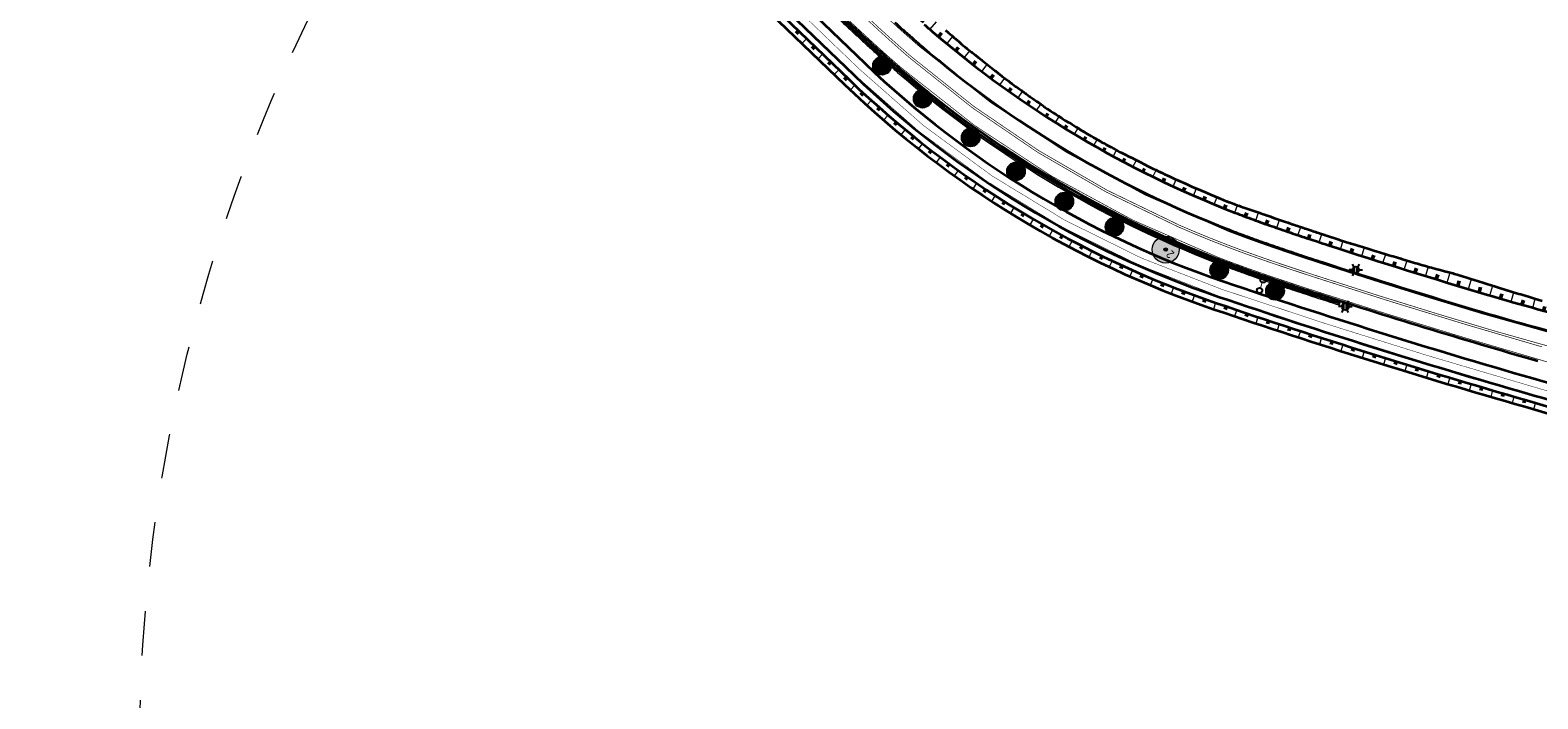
# Model space of a CAD drawing. Header units: metres. Extents: x 101623 to 104606, y 400821 to 405824.
# Tile 11 of 46: x 103831 to 104168, y 402559 to 402708. Entities that reach past the tile are written whole.
import ezdxf
from ezdxf.enums import TextEntityAlignment as Align

# ---------------------------------------------------------------- set-up
doc = ezdxf.new("R2010")
doc.units = ezdxf.units.M
doc.header["$LTSCALE"] = 0.5
for name, pattern in [('NLCS-HIDDEN', [4, 2, -2]), ('VW-3-3_STREEP', [6, 3, -3]), ('VW-30-270_STREEP', [3, 0.3, -2.7])]:
    doc.linetypes.add(name, pattern=pattern)
doc.layers.add('000___Hulplijn', color=150, linetype='Continuous', lineweight=13, plot=False)
for name, color, linetype, lineweight in [('B-WE-GR-BOOM-A', 63, 'Continuous', 25), ('B-WE-GR-BOOM-S', 253, 'Continuous', 25), ('N-WE-BV-GELEIDECONSTRUCTIE_GELEIDERAIL-G', 210, 'BV-GELEIDERAIL', 35), ('N-WE-GR-BOOM-A', 104, 'Continuous', 25), ('N-WE-GR-BOOM-S', 90, 'Continuous', 25), ('N-WE-GW-TALUD_KRUIN-G', 90, 'Continuous', 35), ('N-WE-GW-TALUD_TEEN-G', 90, 'Continuous', 35), ('N-WE-GW-TALUDARCERING-S', 90, 'Continuous', 25), ('N-WE-GW-TALUDARCERING_KORT-G', 90, 'Continuous', 50), ('N-WE-GW-TALUDARCERING_LANG-G', 90, 'Continuous', 18), ('N-WE-IE-MEUBILAIR_WEGMEUBILAIR_LICHTMAST-S-500', 7, 'Continuous', 25), ('N-WE-MO-DETAIL1-GN', 7, 'NLCS-HIDDEN', 13), ('N-WE-VH-KANTVERHARDING-G', 210, 'Continuous', 35), ('N-WE-VH-KANTVERHARDING-G_2', 4, 'Continuous', 35), ('N-WE-VW-BEWEGWIJZERING_DRAAGCONSTRUCTIE-S', 10, 'Continuous', 25), ('N-WE-VW-MARKERING_LANGS_STREEP_30270_010-G', 7, 'VW-30-270_STREEP', 13), ('N-WE-VW-MARKERING_LANGS_STREEP_33_015-G', 7, 'VW-3-3_STREEP', 13), ('N-WE-VW-MARKERING_LANGS_STREEP_DOORGETROKKEN_010-G', 7, 'Continuous', 13), ('N-WE-VW-MARKERING_LANGS_STREEP_DOORGETROKKEN_015-G', 7, 'Continuous', 13), ('R-WE-GW-TALUDARCERING-S', 90, 'Continuous', 25), ('R-WE-GW-TALUDARCERING_KORT-G', 90, 'Continuous', 50), ('R-WE-GW-TALUDARCERING_LANG-G', 90, 'Continuous', 18)]:
    doc.layers.add(name, color=color, linetype=linetype, lineweight=lineweight)
doc.styles.add('NLCS-ISO', font='NLCS-ISO.ttf')
doc.styles.add('NLCS-ISO-M500-T25', font='NLCS-ISO.ttf', dxfattribs={"height": 1.25})
doc.linetypes.add('BV-GELEIDERAIL', pattern='A,10,-3,[108,NLCS.shx,S=1,R=0,X=0,Y=0],-3', length=16)

# ---------------------------------------------------------------- blocks, each defined once
blk = doc.blocks.new('*U82')
at = {"layer": 'N-WE-GW-TALUDARCERING_KORT-G'}
for p, q in [((104002.96, 402708.13), (104002.44, 402707.59)), ((104006.56, 402704.66), (104006.04, 402704.12)), ((104010.17, 402701.2), (104009.65, 402700.66)), ((104013.77, 402697.73), (104013.25, 402697.19)), ((104017.41, 402694.3), (104016.9, 402693.75)), ((104021.12, 402690.95), (104020.62, 402690.38)), ((104024.9, 402687.68), (104024.42, 402687.11)), ((104028.76, 402684.5), (104028.29, 402683.91)), ((104032.68, 402681.4), (104032.23, 402680.81)), ((104036.68, 402678.4), (104036.24, 402677.79)), ((104040.74, 402675.48), (104040.31, 402674.87)), ((104044.87, 402672.66), (104044.46, 402672.04)), ((104049.06, 402669.94), (104048.66, 402669.3)), ((104053.31, 402667.3), (104052.93, 402666.66)), ((104057.62, 402664.77), (104057.25, 402664.12)), ((104061.99, 402662.33), (104061.63, 402661.67)), ((104066.41, 402659.99), (104066.06, 402659.33)), ((104070.88, 402657.76), (104070.55, 402657.08)), ((104075.4, 402655.62), (104075.09, 402654.94)), ((104079.97, 402653.59), (104079.67, 402652.9)), ((104084.58, 402651.66), (104084.3, 402650.96)), ((104089.23, 402649.83), (104088.97, 402649.13)), ((104093.93, 402648.11), (104093.68, 402647.4)), ((104098.66, 402646.49), (104098.42, 402645.78)), ((104103.4, 402644.89), (104103.16, 402644.18)), ((104108.14, 402643.31), (104107.91, 402642.6)), ((104112.89, 402641.75), (104112.66, 402641.04)), ((104117.65, 402640.2), (104117.41, 402639.49)), ((104122.4, 402638.67), (104122.18, 402637.96)), ((104127.17, 402637.16), (104126.94, 402636.44)), ((104131.94, 402635.66), (104131.72, 402634.94)), ((104136.71, 402634.17), (104136.49, 402633.46)), ((104141.49, 402632.7), (104141.27, 402631.99)), ((104146.28, 402631.25), (104146.06, 402630.53)), ((104151.07, 402629.81), (104150.85, 402629.09)), ((104155.86, 402628.39), (104155.65, 402627.67)), ((104160.66, 402626.99), (104160.45, 402626.27)), ((104165.46, 402625.6), (104165.25, 402624.88))]:
    blk.add_line(p, q, dxfattribs=at)
at = {"layer": 'N-WE-GW-TALUDARCERING_LANG-G'}
for p, q in [((104004.76, 402706.4), (104003.72, 402705.31)), ((104008.37, 402702.93), (104007.33, 402701.85)), ((104011.97, 402699.47), (104010.93, 402698.38)), ((104015.58, 402696.01), (104014.55, 402694.92)), ((104019.25, 402692.61), (104018.25, 402691.5)), ((104023, 402689.3), (104022.02, 402688.17)), ((104026.82, 402686.08), (104025.86, 402684.92)), ((104030.71, 402682.94), (104029.78, 402681.76)), ((104034.67, 402679.89), (104033.77, 402678.69)), ((104038.7, 402676.93), (104037.83, 402675.71)), ((104042.8, 402674.06), (104041.95, 402672.82)), ((104046.96, 402671.29), (104046.14, 402670.03)), ((104051.18, 402668.61), (104050.39, 402667.33)), ((104055.46, 402666.02), (104054.7, 402664.73)), ((104059.8, 402663.54), (104059.07, 402662.23)), ((104064.19, 402661.15), (104063.49, 402659.82)), ((104068.64, 402658.86), (104067.97, 402657.52)), ((104073.13, 402656.68), (104072.49, 402655.32)), ((104077.68, 402654.59), (104077.07, 402653.22)), ((104082.27, 402652.61), (104081.69, 402651.22)), ((104086.9, 402650.73), (104086.35, 402649.33)), ((104091.58, 402648.96), (104091.06, 402647.55)), ((104096.29, 402647.29), (104095.81, 402645.87)), ((104101.03, 402645.69), (104100.55, 402644.27)), ((104105.77, 402644.1), (104105.29, 402642.68)), ((104110.52, 402642.53), (104110.05, 402641.11)), ((104115.27, 402640.98), (104114.8, 402639.55)), ((104120.02, 402639.44), (104119.57, 402638.01)), ((104124.79, 402637.91), (104124.33, 402636.48)), ((104129.55, 402636.4), (104129.1, 402634.97)), ((104134.33, 402634.91), (104133.88, 402633.48)), ((104139.1, 402633.44), (104138.66, 402632)), ((104143.88, 402631.97), (104143.45, 402630.54)), ((104148.67, 402630.53), (104148.24, 402629.09)), ((104153.46, 402629.1), (104153.04, 402627.66)), ((104158.26, 402627.69), (104157.84, 402626.25)), ((104163.06, 402626.29), (104162.64, 402624.85)), ((104167.86, 402624.9), (104167.44, 402623.46))]:
    blk.add_line(p, q, dxfattribs=at)
blk = doc.blocks.new('SIE-WEG_LICHTMAST-SO')
h = blk.add_hatch(color=256)
h.paths.add_polyline_path([(1.38, 0.59, 0.658505), (-1.38, 0.59)])
h.paths.add_polyline_path([(-1.38, -0.59, 0.658505), (1.38, -0.59)])
at = {"flags": 128}
for points in [[(-2.6, 1.5), (-1.3, 0.75)], [(-1.38, 0.59), (1.38, 0.59)], [(0, 1.5), (0, 3)], [(1.3, 0.75), (2.6, 1.5)], [(-2.6, -1.5), (-1.3, -0.75)], [(-1.38, -0.59), (1.38, -0.59)], [(0, -1.5), (0, -3)], [(2.6, -1.5), (1.3, -0.75)]]:
    blk.add_lwpolyline(points, dxfattribs=at)
blk.add_circle((0, 0), 1.5)
at = {"style": 'NLCS-ISO'}
blk.add_attdef('TYPE', text='', height=1.8, dxfattribs=at).set_placement((0, 3), align=Align.BOTTOM_CENTER)
blk = doc.blocks.new('*U114')
at = {"layer": 'R-WE-GW-TALUDARCERING_KORT-G'}
for p, q in [((103920.57, 402831.71), (103920.88, 402831.41)), ((103917.08, 402828.13), (103917.86, 402827.37)), ((103914.96, 402820.82), (103916.03, 402821.93)), ((103918.55, 402817.34), (103919.58, 402818.41)), ((103922.15, 402813.87), (103923.17, 402814.92)), ((103925.74, 402810.39), (103926.87, 402811.56)), ((103929.34, 402806.92), (103930.49, 402808.11)), ((103932.94, 402803.45), (103934.09, 402804.65)), ((103936.54, 402799.98), (103937.68, 402801.16)), ((103940.15, 402796.52), (103941.28, 402797.7)), ((103943.75, 402793.05), (103944.87, 402794.22)), ((103947.36, 402789.59), (103948.44, 402790.72)), ((103950.96, 402786.12), (103952.02, 402787.23)), ((103954.56, 402782.66), (103955.62, 402783.76)), ((103958.17, 402779.19), (103959.21, 402780.27)), ((103961.77, 402775.73), (103962.87, 402776.86)), ((103965.38, 402772.26), (103966.47, 402773.4)), ((103968.98, 402768.8), (103970.04, 402769.89)), ((103972.59, 402765.33), (103973.61, 402766.39)), ((103976.19, 402761.87), (103977.16, 402762.88)), ((103979.8, 402758.4), (103980.72, 402759.36)), ((103983.4, 402754.94), (103984.28, 402755.85)), ((103987.01, 402751.47), (103987.87, 402752.37)), ((103990.61, 402748.01), (103991.45, 402748.88)), ((103994.22, 402744.54), (103995.03, 402745.39)), ((103997.82, 402741.08), (103998.63, 402741.92)), ((104001.43, 402737.61), (104002.22, 402738.44)), ((104005.03, 402734.15), (104005.78, 402734.93)), ((104008.64, 402730.69), (104009.38, 402731.46)), ((104012.24, 402727.22), (104012.99, 402727.99)), ((104015.85, 402723.76), (104016.62, 402724.56)), ((104019.46, 402720.3), (104020.27, 402721.15)), ((104023.1, 402716.87), (104023.91, 402717.73)), ((104026.77, 402713.47), (104027.56, 402714.34)), ((104030.49, 402710.13), (104031.24, 402710.98)), ((104034.27, 402706.86), (104034.97, 402707.69)), ((104038.12, 402703.67), (104038.77, 402704.47)), ((104042.04, 402700.56), (104042.66, 402701.36)), ((104046.02, 402697.54), (104046.6, 402698.32)), ((104050.07, 402694.61), (104050.58, 402695.33)), ((104054.18, 402691.76), (104054.66, 402692.47)), ((104058.35, 402689), (104058.79, 402689.68)), ((104062.58, 402686.34), (104062.99, 402687.01)), ((104066.86, 402683.76), (104067.25, 402684.42)), ((104071.2, 402681.28), (104071.58, 402681.95)), ((104075.6, 402678.89), (104075.98, 402679.6)), ((104080.04, 402676.59), (104080.41, 402677.33)), ((104084.53, 402674.39), (104084.89, 402675.16)), ((104089.07, 402672.29), (104089.42, 402673.08)), ((104093.65, 402670.29), (104093.99, 402671.09)), ((104098.27, 402668.39), (104098.59, 402669.19)), ((104102.93, 402666.58), (104103.26, 402667.44)), ((104107.63, 402664.87), (104107.95, 402665.77)), ((104112.35, 402663.22), (104112.66, 402664.14)), ((104117.09, 402661.63), (104117.39, 402662.55)), ((104121.84, 402660.08), (104122.14, 402660.99)), ((104126.6, 402658.54), (104126.9, 402659.46)), ((104131.36, 402657.02), (104131.67, 402657.97)), ((104136.13, 402655.51), (104136.44, 402656.49)), ((104140.9, 402654.02), (104141.22, 402655.03)), ((104145.68, 402652.55), (104146.01, 402653.63)), ((104150.47, 402651.09), (104150.81, 402652.23)), ((104155.25, 402649.65), (104155.59, 402650.77)), ((104160.05, 402648.23), (104160.36, 402649.3)), ((104164.85, 402646.85), (104165.15, 402647.89)), ((104169.67, 402645.52), (104169.93, 402646.48)), ((104174.51, 402644.25), (104174.74, 402645.14)), ((104179.36, 402643.02), (104179.56, 402643.85)), ((104184.21, 402641.84), (104184.39, 402642.58)), ((104189.09, 402640.71), (104189.23, 402641.33)), ((104193.97, 402639.63), (104194.07, 402640.11)), ((104198.86, 402638.6), (104198.92, 402638.91))]:
    blk.add_line(p, q, dxfattribs=at)
at = {"layer": 'R-WE-GW-TALUDARCERING_LANG-G'}
for p, q in [((103918.82, 402829.92), (103919.92, 402828.86)), ((103913.16, 402822.56), (103916.1, 402825.6)), ((103915.33, 402826.35), (103916.1, 402825.6)), ((103916.76, 402819.08), (103918.85, 402821.25)), ((103920.35, 402815.61), (103922.36, 402817.69)), ((103923.95, 402812.13), (103926.06, 402814.32)), ((103927.54, 402808.66), (103929.81, 402811)), ((103931.14, 402805.18), (103933.44, 402807.57)), ((103934.74, 402801.71), (103937.03, 402804.1)), ((103938.34, 402798.25), (103940.6, 402800.59)), ((103941.95, 402794.78), (103944.21, 402797.14)), ((103945.55, 402791.32), (103947.76, 402793.62)), ((103949.16, 402787.85), (103951.29, 402790.07)), ((103952.76, 402784.39), (103954.89, 402786.6)), ((103956.37, 402780.92), (103958.45, 402783.09)), ((103959.97, 402777.46), (103962.05, 402779.62)), ((103963.58, 402773.99), (103965.79, 402776.3)), ((103967.18, 402770.53), (103969.32, 402772.76)), ((103970.79, 402767.07), (103972.86, 402769.22)), ((103974.39, 402763.6), (103976.37, 402765.66)), ((103978, 402760.14), (103979.89, 402762.1)), ((103981.6, 402756.67), (103983.38, 402758.52)), ((103985.21, 402753.21), (103986.94, 402755.01)), ((103988.81, 402749.74), (103990.5, 402751.5)), ((103992.42, 402746.28), (103994.06, 402747.99)), ((103996.02, 402742.81), (103997.64, 402744.49)), ((103999.63, 402739.35), (104001.24, 402741.03)), ((104003.23, 402735.88), (104004.76, 402737.48)), ((104006.84, 402732.42), (104008.32, 402733.96)), ((104010.44, 402728.95), (104011.92, 402730.49)), ((104014.05, 402725.49), (104015.56, 402727.07)), ((104017.65, 402722.03), (104019.23, 402723.68)), ((104021.28, 402718.58), (104022.9, 402720.3)), ((104024.93, 402715.16), (104026.53, 402716.9)), ((104028.62, 402711.79), (104030.19, 402713.54)), ((104032.37, 402708.49), (104033.82, 402710.17)), ((104036.19, 402705.26), (104037.53, 402706.88)), ((104040.07, 402702.11), (104041.34, 402703.71)), ((104044.02, 402699.04), (104045.22, 402700.62)), ((104048.04, 402696.07), (104049.12, 402697.56)), ((104052.12, 402693.17), (104053.11, 402694.61)), ((104056.26, 402690.37), (104057.17, 402691.75)), ((104060.46, 402687.66), (104061.31, 402689)), ((104064.71, 402685.04), (104065.52, 402686.38)), ((104069.03, 402682.51), (104069.79, 402683.84)), ((104073.39, 402680.07), (104074.14, 402681.44)), ((104077.81, 402677.73), (104078.58, 402679.21)), ((104082.28, 402675.48), (104083.01, 402676.97)), ((104086.79, 402673.33), (104087.5, 402674.86)), ((104091.35, 402671.28), (104092.04, 402672.87)), ((104095.95, 402669.33), (104096.61, 402670.92)), ((104100.6, 402667.47), (104101.23, 402669.12)), ((104105.28, 402665.71), (104105.93, 402667.5)), ((104109.99, 402664.04), (104110.62, 402665.86)), ((104114.72, 402662.42), (104115.33, 402664.25)), ((104119.47, 402660.85), (104120.07, 402662.68)), ((104124.22, 402659.31), (104124.81, 402661.13)), ((104128.98, 402657.78), (104129.58, 402659.66)), ((104133.75, 402656.26), (104134.36, 402658.2)), ((104138.52, 402654.76), (104139.14, 402656.74)), ((104143.29, 402653.28), (104143.93, 402655.35)), ((104148.07, 402651.81), (104148.76, 402654.06)), ((104152.86, 402650.36), (104153.54, 402652.64)), ((104157.65, 402648.93), (104158.3, 402651.14)), ((104162.45, 402647.53), (104163.05, 402649.65)), ((104167.26, 402646.18), (104167.81, 402648.19)), ((104172.09, 402644.88), (104172.57, 402646.71)), ((104176.93, 402643.63), (104177.37, 402645.35)), ((104181.78, 402642.42), (104182.16, 402643.99)), ((104186.65, 402641.27), (104186.97, 402642.63)), ((104191.52, 402640.16), (104191.77, 402641.27)), ((104196.41, 402639.11), (104196.58, 402639.91))]:
    blk.add_line(p, q, dxfattribs=at)
blk = doc.blocks.new('SGR-BOOM_SCHIETWILG-SO')
at = {"linetype": 'ByBlock', "lineweight": 18}
h = blk.add_hatch(color=0, dxfattribs=at)
h.dxf.hatch_style = 1
edge = h.paths.add_edge_path()
edge.add_arc((0, 0), 0.25, 0, 360)
at = {"layer": 'N-WE-GR-BOOM-A'}
h = blk.add_hatch(color=256, dxfattribs=at)
h.dxf.hatch_style = 1
edge = h.paths.add_edge_path()
edge.add_arc((0, 0), 2, 0, 360)
at = {"color": 0, "linetype": 'ByBlock', "lineweight": 18}
for radius in [2, 0.25]:
    blk.add_circle((0, 0), radius, dxfattribs=at)
at = {"color": 0, "linetype": 'ByBlock', "lineweight": 18, "style": 'NLCS-ISO-M500-T25'}
blk.add_text('2', height=1.25, dxfattribs=at).set_placement((-1.39, -0.6))
blk = doc.blocks.new('*U145')
at = {"const_width": 0.1, "flags": 128}
blk.add_lwpolyline([(-0.1, -0.28), (-0.3, -0.9)], dxfattribs=at)
at = {"linetype": 'ByBlock'}
blk.add_circle((0, 0), 0.3, dxfattribs=at)
blk.add_circle((-0.4, -1.18), 0.3)
blk = doc.blocks.new('SGR-BOOM_ARC-SO')
at = {"layer": 'B-WE-GR-BOOM-A'}
h = blk.add_hatch(color=256, dxfattribs=at)
h.dxf.hatch_style = 1
edge = h.paths.add_edge_path()
edge.add_arc((0, 0), 2, 0, 360)
at = {"color": 0, "linetype": 'ByBlock', "lineweight": -2}
for radius in [2, 0.25]:
    blk.add_circle((0, 0), radius, dxfattribs=at)

msp = doc.modelspace()

# ---------------------------------------------------------------- linework, layer by layer
at = {"layer": '000___Hulplijn', "ltscale": 2, "flags": 128}
for points in [[(104005.392, 402717.162, 0.0001852), (104007.958, 402714.697, 0.0003704), (104009.247, 402713.463, 0.0007407), (104011.4, 402711.408, 0.0009259), (104013.133, 402709.766, 0.0012963), (104015.223, 402707.803, 0.0014815), (104017.066, 402706.091, 0.0018519), (104019.149, 402704.182, 0.002037), (104021.062, 402702.456, 0.0024074), (104023.163, 402700.593, 0.0025926), (104025.137, 402698.879, 0.0855094), (104096.355, 402656.245, 0.0855094)], [(104096.355, 402656.245, 0.0022027), (104098.421, 402655.457, 0.002072), (104100.619, 402654.64, 0.0018107), (104102.676, 402653.894, 0.00168), (104104.894, 402653.106, 0.0014187), (104106.932, 402652.397, 0.001288), (104109.175, 402651.63, 0.0010267), (104111.171, 402650.958, 0.000896), (104113.456, 402650.198, 0.0006347), (104115.351, 402649.574, 0.000504), (104117.733, 402648.796, 0.0011047), (104124.059, 402646.753, 0.0011047)]]:
    msp.add_lwpolyline(points, format="xyb", dxfattribs=at)
at = {"layer": 'N-WE-BV-GELEIDECONSTRUCTIE_GELEIDERAIL-G', "ltscale": 2, "flags": 128}
msp.add_lwpolyline([(103830.893, 402886.598), (103896.577, 402822.502, 0.0018987), (103923.877, 402796.062), (104005.669, 402717.451, 0.0001852), (104008.235, 402714.986, 0.0003704), (104009.523, 402713.752, 0.0007407), (104011.676, 402711.698, 0.0009259), (104013.407, 402710.057, 0.0012963), (104015.496, 402708.095, 0.0014815), (104017.337, 402706.385, 0.0018519), (104019.418, 402704.477, 0.002037), (104021.329, 402702.754, 0.0024074), (104023.427, 402700.894, 0.0025926), (104025.398, 402699.182, 0.0855094), (104096.499, 402656.618, 0.0022027), (104098.562, 402655.832, 0.002072), (104100.757, 402655.016, 0.0018107), (104102.811, 402654.27, 0.00168), (104105.027, 402653.484, 0.0014187), (104107.062, 402652.775, 0.001288), (104109.304, 402652.009, 0.0010267), (104111.298, 402651.337, 0.000896), (104113.582, 402650.578, 0.0006347), (104115.475, 402649.954, 0.000504), (104117.856, 402649.177, 0.0011047), (104124.181, 402647.134)], format="xyb", dxfattribs=at)
at = {"layer": 'N-WE-GW-TALUD_KRUIN-G', "flags": 128}
for points in [[(103748.47, 402955.014), (103890.57, 402816.347, 0.0018987), (103917.918, 402789.862), (104014.286, 402697.24, 0.1099032), (104096.477, 402647.227, 0.0120204), (104165.87, 402625.481, -0.0128011), (104189.678, 402617.979, 0.0137144)], [(104031.08, 402709.612, 0.0025926), (104032.959, 402707.979, 0.0855094), (104100.681, 402667.438, 0.0022027), (104102.648, 402666.688, 0.002072), (104104.753, 402665.905, 0.0018107), (104106.729, 402665.189, 0.00168), (104108.871, 402664.428, 0.0014187), (104110.844, 402663.742, 0.001288), (104113.029, 402662.994, 0.0010267), (104114.978, 402662.338, 0.000896), (104117.222, 402661.592, 0.0006347), (104119.088, 402660.978, 0.000504), (104121.447, 402660.207, 0.0062625), (104157.138, 402649.082, 0.023512), (104202.39, 402637.883)]]:
    msp.add_lwpolyline(points, format="xyb", dxfattribs=at)
at = {"layer": 'N-WE-GW-TALUD_TEEN-G', "flags": 128}
msp.add_lwpolyline([(103747.422, 402953.94), (103889.523, 402815.273, 0.0018987), (103916.878, 402788.78), (104013.247, 402696.159, 0.1099032), (104095.994, 402645.807, 0.0120204), (104165.456, 402624.039, -0.0128011), (104189.191, 402616.56, 0.0137144)], format="xyb", dxfattribs=at)
msp.add_lwpolyline([(104035.845, 402708.357), (104036.565, 402707.722), (104037.288, 402707.09), (104037.495, 402706.91), (104037.831, 402706.618), (104038.012, 402706.46), (104038.522, 402706.015), (104038.74, 402705.834), (104039.48, 402705.222), (104040.222, 402704.613), (104040.665, 402704.252), (104040.967, 402704.007), (104041.713, 402703.404), (104041.798, 402703.336), (104042.469, 402702.812), (104042.475, 402702.807), (104043.104, 402702.304), (104043.218, 402702.211), (104043.896, 402701.667), (104043.967, 402701.61), (104044.72, 402701.014), (104045.475, 402700.42), (104046.233, 402699.83), (104046.989, 402699.237), (104047.101, 402699.149), (104047.151, 402699.109), (104047.741, 402698.639), (104047.957, 402698.468), (104048.498, 402698.046), (104049.258, 402697.458), (104050.019, 402696.871), (104050.421, 402696.564), (104050.786, 402696.29), (104051.558, 402695.718), (104051.721, 402695.597), (104052.339, 402695.158), (104052.767, 402694.855), (104053.122, 402694.599), (104053.395, 402694.403), (104053.774, 402694.131), (104053.903, 402694.039), (104054.686, 402693.481), (104054.783, 402693.413), (104055.283, 402693.066), (104055.476, 402692.932), (104056.267, 402692.386), (104056.589, 402692.165), (104057.055, 402691.834), (104057.169, 402691.753), (104057.84, 402691.278), (104057.965, 402691.19), (104058.641, 402690.745), (104059.446, 402690.218), (104059.908, 402689.916), (104060.25, 402689.692), (104060.618, 402689.453), (104061.056, 402689.167), (104061.864, 402688.644), (104062.196, 402688.43), (104062.675, 402688.127), (104063.493, 402687.62), (104064.124, 402687.241), (104064.317, 402687.123), (104065.024, 402686.691), (104065.137, 402686.621), (104065.889, 402686.153), (104065.954, 402686.113), (104066.774, 402685.609), (104067.596, 402685.109), (104067.658, 402685.071), (104067.701, 402685.045), (104068.421, 402684.614), (104068.976, 402684.294), (104069.257, 402684.137), (104070.097, 402683.667), (104070.938, 402683.2), (104071.262, 402683.02), (104071.777, 402682.731), (104071.91, 402682.657), (104072.617, 402682.261), (104072.937, 402682.089), (104073.463, 402681.803), (104073.994, 402681.514), (104074.311, 402681.349), (104074.905, 402681.04), (104074.947, 402681.018), (104075.167, 402680.908), (104076.028, 402680.479), (104076.891, 402680.053), (104077.756, 402679.633), (104077.816, 402679.604), (104078.612, 402679.194), (104078.617, 402679.192), (104079.045, 402678.967), (104079.463, 402678.747), (104080.316, 402678.303), (104081.171, 402677.863), (104082.031, 402677.433), (104082.305, 402677.302), (104082.519, 402677.198), (104082.901, 402677.021), (104083.774, 402676.617), (104083.79, 402676.61), (104084.646, 402676.213), (104084.885, 402676.102), (104085.514, 402675.8), (104086.057, 402675.541), (104086.382, 402675.385), (104087.225, 402674.98), (104087.249, 402674.969), (104088.132, 402674.588), (104088.663, 402674.362), (104089.013, 402674.204), (104089.834, 402673.836), (104089.891, 402673.811), (104090.769, 402673.42), (104091.594, 402673.058), (104091.649, 402673.034), (104092.534, 402672.657), (104092.746, 402672.567), (104093.416, 402672.275), (104093.633, 402672.182), (104094.298, 402671.894), (104095.182, 402671.515), (104096.068, 402671.141), (104096.955, 402670.77), (104097.448, 402670.566), (104097.843, 402670.403), (104098.135, 402670.283), (104098.738, 402670.051), (104099.272, 402669.847), (104099.635, 402669.706), (104100.385, 402669.417), (104100.534, 402669.364), (104101.318, 402669.087), (104101.44, 402669.043), (104101.974, 402668.855), (104102.348, 402668.724), (104102.631, 402668.626), (104103.259, 402668.409), (104103.29, 402668.399), (104103.949, 402668.173), (104104.173, 402668.098), (104104.61, 402667.95), (104105.089, 402667.789), (104105.273, 402667.727), (104105.721, 402667.577), (104105.934, 402667.5), (104106.004, 402667.475), (104106.562, 402667.274), (104106.593, 402667.263), (104106.917, 402667.151), (104107.255, 402667.034), (104107.82, 402666.84), (104107.835, 402666.835), (104107.918, 402666.805), (104108.58, 402666.57), (104108.751, 402666.51), (104109.243, 402666.336), (104109.669, 402666.187), (104109.907, 402666.104), (104110.572, 402665.872), (104110.589, 402665.866), (104111.239, 402665.641), (104111.512, 402665.547), (104111.906, 402665.411), (104112.437, 402665.229), (104112.575, 402665.182), (104113.245, 402664.954), (104113.363, 402664.914), (104113.915, 402664.726), (104114.292, 402664.597), (104114.586, 402664.497), (104114.835, 402664.412), (104115.222, 402664.283), (104115.259, 402664.271), (104115.934, 402664.047), (104116.156, 402663.973), (104116.287, 402663.93), (104116.609, 402663.822), (104117.091, 402663.662), (104117.285, 402663.597), (104117.961, 402663.373), (104118.027, 402663.351), (104118.639, 402663.148), (104118.965, 402663.041), (104119.317, 402662.925), (104119.905, 402662.731), (104119.997, 402662.701), (104120.677, 402662.478), (104120.847, 402662.422), (104121.359, 402662.255), (104121.79, 402662.114), (104122.041, 402662.032), (104122.735, 402661.805), (104123.679, 402661.497), (104124.624, 402661.19), (104124.685, 402661.171), (104125.571, 402660.889), (104126.387, 402660.631), (104126.519, 402660.59), (104127.47, 402660.301), (104128.367, 402660.029), (104128.421, 402660.012), (104129.371, 402659.722), (104130.322, 402659.432), (104131.272, 402659.142), (104131.918, 402658.947), (104132.223, 402658.854), (104133.174, 402658.565), (104134.124, 402658.274), (104135.074, 402657.982), (104135.58, 402657.827), (104136.024, 402657.69), (104136.973, 402657.397), (104137.725, 402657.166), (104137.923, 402657.107), (104138.875, 402656.821), (104139.827, 402656.536), (104140.779, 402656.251), (104141.734, 402655.977), (104141.822, 402655.952), (104142.689, 402655.702), (104143.55, 402655.456), (104143.567, 402655.451), (104143.644, 402655.428), (104144.189, 402655.272), (104144.603, 402655.164), (104145.565, 402654.912), (104146.527, 402654.661), (104147.486, 402654.402), (104148.445, 402654.141), (104149.405, 402653.881), (104149.702, 402653.8), (104150.36, 402653.61), (104151.255, 402653.351), (104151.315, 402653.333), (104151.795, 402653.188), (104152.265, 402653.045), (104153.212, 402652.744), (104154.159, 402652.443), (104155.106, 402652.144), (104156.054, 402651.844), (104157.001, 402651.547), (104157.95, 402651.252), (104158.899, 402650.958), (104159.845, 402650.654), (104160.79, 402650.345), (104161.658, 402650.064), (104161.736, 402650.04), (104162.665, 402649.761), (104162.687, 402649.755), (104163.64, 402649.474), (104164.153, 402649.324), (104164.593, 402649.193), (104165.011, 402649.067), (104165.543, 402648.9), (104166.491, 402648.603), (104167.439, 402648.307), (104168.388, 402648.011), (104169.336, 402647.713)], dxfattribs=at)
at = {"layer": 'N-WE-MO-DETAIL1-GN', "ltscale": 10}
msp.add_circle((104230.531, 402546.558), 375, dxfattribs=at)
at = {"layer": 'N-WE-VH-KANTVERHARDING-G', "ltscale": 2, "flags": 128}
for points in [[(104006.05, 402717.847, 0.0001852), (104008.616, 402715.383, 0.0003704), (104009.903, 402714.149, 0.0007407), (104012.055, 402712.097, 0.0009259), (104013.785, 402710.457, 0.0012963), (104015.871, 402708.497, 0.0014815), (104017.71, 402706.789, 0.0018519), (104019.789, 402704.884, 0.002037), (104021.695, 402703.164, 0.0024074), (104023.79, 402701.307, 0.0025926), (104025.756, 402699.599, 0.0855094), (104096.698, 402657.131, 0.0022027), (104098.755, 402656.346, 0.002072), (104100.946, 402655.532, 0.0018107), (104102.997, 402654.788, 0.00168), (104105.209, 402654.002, 0.0014187), (104107.241, 402653.295, 0.001288), (104109.48, 402652.53, 0.0010267), (104111.472, 402651.859, 0.000896), (104113.754, 402651.1, 0.0006347), (104115.646, 402650.477, 0.000504), (104118.027, 402649.7, 0.0087599), (104168.396, 402634.275)], [(104024.499, 402710.062, 0.002037), (104026.364, 402708.38, 0.0024074), (104028.408, 402706.568, 0.0025926), (104030.319, 402704.908, 0.0855094), (104099.221, 402663.66, 0.0022027), (104101.221, 402662.898, 0.002072), (104103.358, 402662.103, 0.0018107), (104105.361, 402661.377, 0.00168), (104107.529, 402660.607, 0.0014187), (104109.523, 402659.913, 0.001288), (104111.728, 402659.159, 0.0010267), (104113.693, 402658.497, 0.000896), (104115.951, 402657.746, 0.0006347), (104117.826, 402657.129, 0.000504), (104120.193, 402656.356, 0.0062625), (104155.981, 402645.201)]]:
    msp.add_lwpolyline(points, format="xyb", dxfattribs=at)
at = {"layer": 'N-WE-VH-KANTVERHARDING-G', "ltscale": 2}
msp.add_arc((104298.78, 403124.376), 500, 253.40544, 259.05433, dxfattribs=at)
at = {"layer": 'N-WE-VH-KANTVERHARDING-G_2', "ltscale": 2, "flags": 128}
for points in [[(103752.032, 402958.664), (103894.132, 402819.997, 0.0018987), (103921.452, 402793.539), (104017.82, 402700.917, 0.1099032), (104098.119, 402652.055, 0.0120204), (104167.278, 402630.383, -0.0128011), (104191.335, 402622.803, 0.0137144)], [(103749.518, 402956.087), (103891.618, 402817.42, 0.0018987), (103918.957, 402790.943), (104015.325, 402698.322, 0.1099032), (104096.96, 402648.647, 0.0120204), (104166.284, 402626.923, -0.0128011), (104190.165, 402619.398, 0.0137144)]]:
    msp.add_lwpolyline(points, format="xyb", dxfattribs=at)
at = {"layer": 'N-WE-VW-MARKERING_LANGS_STREEP_30270_010-G', "ltscale": 2, "const_width": 0.1, "flags": 128}
msp.add_lwpolyline([(104266.736, 401930.649), (104266.584, 401931.47), (104266.147, 401934.377), (104265.742, 401937.187), (104265.396, 401940.246), (104264.998, 401943.228), (104264.67, 401946.288), (104264.375, 401949.24), (104263.642, 401956.947), (104263.635, 401957.021), (104263.253, 401961.045), (104262.676, 401967.053), (104261.464, 401978.839), (104259.846, 401993.818), (104259.213, 401999.841), (104258.499, 402005.893), (104257.831, 402011.709), (104256.785, 402020.692), (104256.101, 402026.543), (104255.379, 402032.509), (104254.629, 402038.447), (104253.902, 402044.384), (104253.161, 402050.325), (104252.327, 402056.423), (104251.526, 402062.39), (104249.38, 402076.912), (104247.208, 402091.631), (104244.917, 402106.5), (104242.698, 402121.19), (104240.879, 402133.528), (104239.741, 402142.076), (104238.705, 402150.875), (104238.219, 402155.456), (104237.126, 402165.79), (104235.586, 402180.628), (104234.186, 402192.635), (104232.843, 402204.412), (104231.456, 402216.19), (104229.64, 402231.178), (104228.209, 402240.31), (104226.279, 402251.92), (104225.783, 402254.828), (104224.724, 402261.028), (104223.338, 402269.732), (104222.041, 402278.375), (104221.223, 402284.423), (104220.599, 402290.371), (104220.078, 402296.304), (104219.651, 402302.135), (104219.478, 402305.432), (104219.043, 402317.17), (104219.043, 402329.098), (104218.954, 402341.152), (104218.836, 402353.118), (104218.797, 402354.47), (104218.413, 402367.993), (104217.778, 402382.933), (104216.848, 402397.916), (104216.165, 402409.967), (104215.774, 402415.843), (104215.507, 402421.771), (104215.545, 402424.619), (104215.705, 402427.745), (104216.013, 402430.781), (104216.632, 402433.583), (104217.403, 402436.579), (104218.605, 402439.656), (104221.108, 402444.787), (104223.897, 402450.009), (104228.017, 402456.956), (104228.767, 402458.221), (104231.575, 402462.943), (104237.932, 402473.23), (104239.476, 402475.676), (104242.633, 402480.807), (104245.77, 402485.814), (104250.548, 402493.439), (104257.354, 402504.48, 0.1602328), (104264.91, 402536.083, 0.0821175), (104256.935, 402567.72), (104242.196, 402601.556, 0.2315962), (104234.293, 402608.278), (104230.092, 402609.349, -0.0065845), (104217.227, 402612.811, -0.0137144), (104190.75, 402621.1, 0.0128011), (104166.781, 402628.653, -0.0120204), (104097.54, 402650.351, -0.1099032), (104016.573, 402699.62), (103920.204, 402792.241, -0.0018987), (103892.875, 402818.708), (103750.775, 402957.376, 0.0001042), (103747.198, 402960.864, 0.0002083), (103745.413, 402962.603, 0.0004167), (103742.436, 402965.496, 0.0005208), (103740.055, 402967.801, 0.0007292), (103737.194, 402970.557, 0.0008333), (103734.689, 402972.956, 0.0010417), (103731.869, 402975.635, 0.0011458), (103729.3, 402978.055, 0.0013542), (103726.493, 402980.672, 0.0014583), (103723.878, 402983.083, 0.0181422), (103691.262, 403010.871, 0.0014583), (103688.466, 403013.07, 0.0013542), (103685.436, 403015.426, 0.0011458), (103682.64, 403017.577, 0.0010417), (103679.547, 403019.936, 0.0008333), (103676.78, 403022.029, 0.0007292), (103673.605, 403024.416, 0.0005208), (103670.951, 403026.4, 0.0004167), (103667.622, 403028.88, 0.0002083), (103665.621, 403030.366, 0.0009626), (103628.496, 403057.812, -0.1093961), (103542.622, 403156.079, -0.009599), (103507.095, 403224.142), (103393.194, 403452.959, 0.0044758), (103380.997, 403476.92), (103341.052, 403553.689, 0.0257895), (103257.383, 403696.05, 0.0128393), (103156.343, 403841.051, 0.0243101), (103143.968, 403856.265, -0.0255656), (103130.994, 403872.296), (103125.427, 403879.944)], format="xyb", dxfattribs=at)
at = {"layer": 'N-WE-VW-MARKERING_LANGS_STREEP_33_015-G', "ltscale": 2, "const_width": 0.15, "flags": 128}
for points in [[(103364.437, 403538.722), (103526.039, 403214.08, 0.0001852), (103528.615, 403208.91, 0.0003704), (103529.904, 403206.33, 0.0007407), (103532.061, 403202.036, 0.0009259), (103533.797, 403198.61, 0.0012963), (103535.897, 403194.511, 0.0014815), (103537.752, 403190.938, 0.0018519), (103539.86, 403186.943, 0.002037), (103541.802, 403183.331, 0.0024074), (103543.951, 403179.418, 0.0025926), (103545.98, 403175.809, 0.0901685), (103634.859, 403069.705, 0.0025926), (103638.056, 403067.074, 0.0024074), (103641.531, 403064.273, 0.002037), (103644.747, 403061.727, 0.0018519), (103648.31, 403058.952, 0.0014815), (103651.502, 403056.499, 0.0012963), (103655.17, 403053.713, 0.0009259), (103658.239, 403051.404, 0.0007407), (103662.088, 403048.527, 0.0003704), (103664.402, 403046.805, 0.0001852), (103669.04, 403043.363, -0.0001042), (103673.056, 403040.383, -0.0002083), (103675.065, 403038.891, -0.0004167), (103678.411, 403036.399, -0.0005208), (103681.086, 403034.399, -0.0007292), (103684.29, 403031.99, -0.0008333), (103687.09, 403029.872, -0.0010417), (103690.224, 403027.482, -0.0011458), (103693.066, 403025.295, -0.0013542), (103696.15, 403022.898, -0.0014583), (103699.002, 403020.654, -0.0181422), (103732.308, 402992.279, -0.0014583), (103734.976, 402989.819, -0.0013542), (103737.832, 402987.155, -0.0011458), (103740.443, 402984.697, -0.0010417), (103743.3, 402981.982, -0.0008333), (103745.836, 402979.554, -0.0007292), (103748.723, 402976.773, -0.0005208), (103751.123, 402974.45, -0.0004167), (103754.115, 402971.542, -0.0002083), (103755.907, 402969.796, -0.0001042), (103759.487, 402966.304), (103901.588, 402827.637, 0.0018987), (103928.849, 402801.235), (104010.641, 402722.624, 0.0001852), (104013.203, 402720.162, 0.0003704), (104014.484, 402718.936, 0.0007407), (104016.621, 402716.897, 0.0009259), (104018.333, 402715.274, 0.0012963), (104020.394, 402713.338, 0.0014815), (104022.204, 402711.657, 0.0018519), (104024.247, 402709.785, 0.002037), (104026.113, 402708.1, 0.0024074), (104028.16, 402706.286, 0.0025926), (104030.075, 402704.623, 0.0855094), (104099.086, 402663.311, 0.0022027), (104101.089, 402662.547, 0.002072), (104103.229, 402661.751, 0.0018107), (104105.234, 402661.024, 0.00168), (104107.405, 402660.253, 0.0014187), (104109.401, 402659.558, 0.001288), (104111.608, 402658.804, 0.0010267), (104113.574, 402658.141, 0.000896), (104115.834, 402657.39, 0.0006347), (104117.71, 402656.773, 0.000504), (104120.077, 402655.999, 0.0062625), (104155.874, 402644.842, 0.0246529), (104203.77, 402633.104), (104232.557, 402627.536)], [(103406.439, 403440.319), (103520.444, 403211.294, 0.0001852), (103523.022, 403206.121, 0.0003704), (103524.315, 403203.532, 0.0007407), (103526.481, 403199.222, 0.0009259), (103528.227, 403195.775, 0.0012963), (103530.341, 403191.647, 0.0014815), (103532.214, 403188.041, 0.0018519), (103534.343, 403184.006, 0.002037), (103536.31, 403180.349, 0.0024074), (103538.487, 403176.383, 0.0025926), (103540.549, 403172.718, 0.0901685), (103630.863, 403064.899, 0.0025926), (103634.11, 403062.228, 0.0024074), (103637.632, 403059.388, 0.002037), (103640.888, 403056.811, 0.0018519), (103644.487, 403054.007, 0.0014815), (103647.709, 403051.532, 0.0012963), (103651.403, 403048.726, 0.0009259), (103654.49, 403046.403, 0.0007407), (103658.354, 403043.515, 0.0003704), (103660.675, 403041.788, 0.0001852), (103665.317, 403038.343, -0.0001042), (103669.331, 403035.365, -0.0002083), (103671.336, 403033.875, -0.0004167), (103674.673, 403031.389, -0.0005208), (103677.338, 403029.397, -0.0007292), (103680.528, 403026.999, -0.0008333), (103683.311, 403024.894, -0.0010417), (103686.424, 403022.52, -0.0011458), (103689.243, 403020.351, -0.0013542), (103692.3, 403017.974, -0.0014583), (103695.124, 403015.753, -0.0181422), (103728.084, 402987.672, -0.0014583), (103730.726, 402985.236, -0.0013542), (103733.558, 402982.596, -0.0011458), (103736.147, 402980.157, -0.0010417), (103738.986, 402977.46, -0.0008333), (103741.506, 402975.047, -0.0007292), (103744.381, 402972.278, -0.0005208), (103746.771, 402969.964, -0.0004167), (103749.755, 402967.064, -0.0002083), (103751.544, 402965.321, -0.0001042), (103755.122, 402961.831), (103897.223, 402823.164, 0.0018987), (103924.518, 402796.729), (104006.31, 402718.118, 0.0001852), (104008.876, 402715.653, 0.0003704), (104010.163, 402714.42, 0.0007407), (104012.313, 402712.368, 0.0009259), (104014.042, 402710.73, 0.0012963), (104016.127, 402708.771, 0.0014815), (104017.964, 402707.065, 0.0018519), (104020.041, 402705.162, 0.002037), (104021.945, 402703.443, 0.0024074), (104024.037, 402701.589, 0.0025926), (104026.001, 402699.884, 0.0855094), (104096.833, 402657.481, 0.0022027), (104098.888, 402656.697, 0.002072), (104101.076, 402655.884, 0.0018107), (104103.124, 402655.141, 0.00168), (104105.333, 402654.356, 0.0014187), (104107.364, 402653.65, 0.001288), (104109.601, 402652.885, 0.0010267), (104111.591, 402652.214, 0.000896), (104113.872, 402651.456, 0.0006347), (104115.763, 402650.833, 0.000504), (104118.143, 402650.056, 0.0087599), (104168.499, 402634.636, -0.0128011), (104192.772, 402626.988, 0.019357), (104229.804, 402615.851, 0.019357)]]:
    msp.add_lwpolyline(points, format="xyb", dxfattribs=at)
at = {"layer": 'N-WE-VW-MARKERING_LANGS_STREEP_DOORGETROKKEN_010-G', "ltscale": 2, "const_width": 0.1, "flags": 128}
for points in [[(103751.927, 402958.556), (103894.028, 402819.889, 0.0018987), (103921.348, 402793.431), (104017.716, 402700.809, 0.1099032), (104098.071, 402651.913, 0.0120204), (104167.236, 402630.238, -0.0128011), (104191.286, 402622.661, 0.0137144)], [(103749.622, 402956.195), (103891.723, 402817.527, 0.0018987), (103919.061, 402791.052), (104015.429, 402698.43, 0.1099032), (104097.008, 402648.789, 0.0120204), (104166.326, 402627.067, -0.0128011), (104190.214, 402619.54, 0.0137144)]]:
    msp.add_lwpolyline(points, format="xyb", dxfattribs=at)
at = {"layer": 'N-WE-VW-MARKERING_LANGS_STREEP_DOORGETROKKEN_015-G', "ltscale": 2, "const_width": 0.15, "flags": 128}
for points in [[(104008.319, 402720.208, 0.0001852), (104010.884, 402717.745, 0.0003704), (104012.168, 402716.515, 0.0007407), (104014.312, 402714.469, 0.0009259), (104016.033, 402712.838, 0.0012963), (104018.107, 402710.89, 0.0014815), (104019.932, 402709.195, 0.0018519), (104021.992, 402707.307, 0.002037), (104023.879, 402705.604, 0.0024074), (104025.951, 402703.768, 0.0025926), (104027.891, 402702.083, 0.0741174), (104087.825, 402664.336)], [(104088.006, 402664.748, -0.0741174), (104028.184, 402702.424, -0.0025926), (104026.247, 402704.107, -0.0024074), (104024.179, 402705.94, -0.002037), (104022.295, 402707.64, -0.0018519), (104020.237, 402709.526, -0.0014815), (104018.414, 402711.219, -0.0012963), (104016.342, 402713.166, -0.0009259), (104014.622, 402714.796, -0.0007407), (104012.479, 402716.84, -0.0003704), (104011.195, 402718.07, -0.0001852), (104008.631, 402720.533)], [(104087.825, 402664.336, 0.0113203), (104097.878, 402660.186)], [(104088.006, 402664.748, 0.0113203), (104098.041, 402660.606, 0.0022027), (104100.068, 402659.832, 0.002072), (104102.23, 402659.029, 0.0018107), (104104.255, 402658.294, 0.00168), (104106.444, 402657.517, 0.0014187), (104108.456, 402656.817, 0.001288), (104110.676, 402656.057, 0.0010267), (104112.654, 402655.391, 0.000896), (104114.923, 402654.637, 0.0006347), (104116.806, 402654.017, 0.000504), (104119.18, 402653.242, 0.0069604), (104159.06, 402640.872)], [(104097.878, 402660.186, 0.0022027), (104099.909, 402659.411)], [(104099.909, 402659.411, 0.002072), (104102.075, 402658.606)], [(104102.075, 402658.606, 0.0018107), (104104.103, 402657.87)], [(104104.103, 402657.87, 0.00168), (104106.294, 402657.092)], [(104106.294, 402657.092, 0.0014187), (104108.309, 402656.391)], [(104108.309, 402656.391, 0.001288), (104110.532, 402655.631, 0.0010267), (104112.511, 402654.964, 0.000896), (104114.782, 402654.209, 0.0006347), (104116.666, 402653.589)], [(104116.666, 402653.589, 0.000504), (104119.04, 402652.814)], [(104119.04, 402652.814, 0.0087599), (104169.3, 402637.423)], [(104159.06, 402640.872, 0.0175857), (104193.113, 402632.116)]]:
    msp.add_lwpolyline(points, format="xyb", dxfattribs=at)

# ---------------------------------------------------------------- block references
at = {"layer": 'B-WE-GR-BOOM-S'}
for p in [(104021.668, 402700.353), (104030.747, 402692.964), (104041.485, 402684.281), (104051.625, 402676.708), (104062.456, 402669.975), (104073.663, 402664.293), (104097.079, 402654.577), (104109.601, 402649.949)]:
    msp.add_blockref('SGR-BOOM_ARC-SO', p, dxfattribs=at)
at = {"layer": 'N-WE-GR-BOOM-S', "xscale": 1.5, "yscale": 1.5, "zscale": 1.5, "rotation": 135}
msp.add_blockref('SGR-BOOM_SCHIETWILG-SO', (104085.124, 402659.187), dxfattribs=at)
at = {"layer": 'N-WE-GW-TALUDARCERING-S'}
msp.add_blockref('*U82', (0, 0), dxfattribs=at)
at = {"layer": 'N-WE-IE-MEUBILAIR_WEGMEUBILAIR_LICHTMAST-S-500', "xscale": 0.5, "yscale": 0.5, "zscale": 0.5, "rotation": 90.00000000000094}
for p in [(104127.675, 402654.644), (104125.318, 402646.419)]:
    msp.add_blockref('SIE-WEG_LICHTMAST-SO', p, dxfattribs=at)
at = {"layer": 'N-WE-VW-BEWEGWIJZERING_DRAAGCONSTRUCTIE-S', "xscale": 1.999999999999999, "yscale": 1.999999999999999, "zscale": 1.999999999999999}
msp.add_blockref('*U145', (104106.932, 402652.397), dxfattribs=at)
at = {"layer": 'R-WE-GW-TALUDARCERING-S'}
msp.add_blockref('*U114', (0, 0), dxfattribs=at)

doc.saveas('drawing.dxf')
